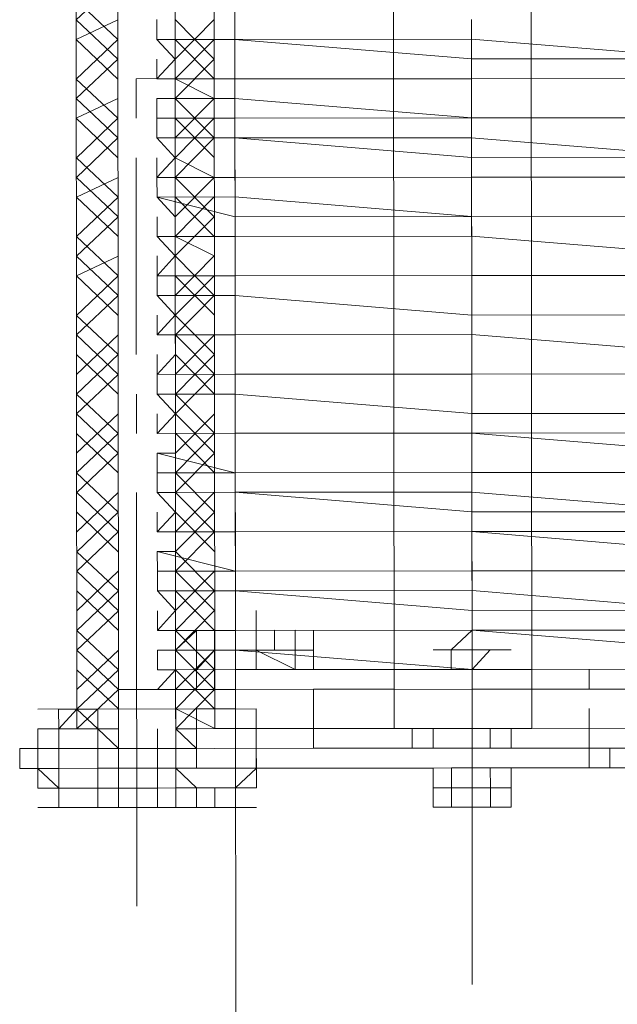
# Model space of a CAD drawing. Header units: inches. Extents: x -5850 to 5646, y 8947 to 13007.
# Tile 134 of 256: x -4227 to -4214, y 10810 to 10831. Entities that reach past the tile are written whole.
import ezdxf

# ---------------------------------------------------------------- set-up
doc = ezdxf.new("R2010")
doc.units = ezdxf.units.IN
doc.header["$MEASUREMENT"] = 0
doc.layers.add('at_Entity', color=7, linetype='Continuous')

msp = doc.modelspace()

# ---------------------------------------------------------------- linework, layer by layer
at = {"layer": 'at_Entity', "color": 7, "lineweight": 20}
for p, q in [((-4221.87, 10560.973), (-4222.555, 11328.048)), ((-4225.499, 10815.678), (-4225.524, 10843.555)), ((-4222.543, 10815.681), (-4222.568, 10843.557)), ((-4222.097, 10815.681), (-4222.122, 10843.558)), ((-4218.696, 10815.684), (-4218.721, 10843.561)), ((-4215.765, 10843.563), (-4215.74, 10815.687)), ((-4224.607, 10816.521), (-4224.63, 10842.29)), ((-4224.607, 10816.521), (-4224.63, 10842.29)), ((-4223.404, 10842.291), (-4223.381, 10816.522)), ((-4223.404, 10842.291), (-4223.381, 10816.522)), ((-4223.783, 10830.463), (-4223.784, 10830.887)), ((-4223.393, 10830.887), (-4223.393, 10830.463)), ((-4223.783, 10830.463), (-4222.111, 10830.464)), ((-4222.111, 10830.464), (-4223.783, 10830.463)), ((-4223.393, 10830.463), (-4223.783, 10830.463)), ((-4223.783, 10830.463), (-4223.393, 10830.039)), ((-4217.036, 10830.469), (-4222.111, 10830.464)), ((-4222.111, 10830.464), (-4217.036, 10830.045)), ((-4217.036, 10830.469), (-4211.961, 10830.05)), ((-4223.783, 10829.615), (-4223.783, 10830.039)), ((-4223.393, 10830.039), (-4223.783, 10829.615)), ((-4211.961, 10830.05), (-4217.036, 10830.045)), ((-4223.783, 10829.615), (-4222.11, 10829.617)), ((-4222.11, 10829.617), (-4223.783, 10829.615)), ((-4223.783, 10829.615), (-4223.392, 10829.615)), ((-4223.392, 10829.615), (-4223.392, 10829.197)), ((-4222.11, 10829.617), (-4217.035, 10829.621)), ((-4217.035, 10829.621), (-4222.11, 10829.617)), ((-4217.035, 10829.621), (-4211.961, 10829.626)), ((-4211.961, 10829.626), (-4217.035, 10829.621)), ((-4223.782, 10829.197), (-4222.109, 10829.198)), ((-4223.782, 10829.197), (-4223.782, 10828.773)), ((-4223.392, 10829.197), (-4223.782, 10829.197)), ((-4222.109, 10829.198), (-4217.034, 10828.779)), ((-4223.782, 10828.773), (-4222.109, 10828.775)), ((-4223.782, 10828.349), (-4223.782, 10828.773)), ((-4223.782, 10828.773), (-4223.392, 10828.773)), ((-4223.392, 10828.773), (-4223.391, 10828.35)), ((-4217.034, 10828.779), (-4222.109, 10828.775)), ((-4217.034, 10828.779), (-4211.96, 10828.784)), ((-4211.96, 10828.784), (-4217.034, 10828.779)), ((-4222.109, 10828.351), (-4223.782, 10828.349)), ((-4223.782, 10828.349), (-4222.109, 10828.351)), ((-4223.391, 10828.35), (-4223.782, 10828.349)), ((-4223.782, 10828.349), (-4223.391, 10827.926)), ((-4222.109, 10828.351), (-4217.034, 10828.355)), ((-4217.034, 10827.932), (-4222.109, 10828.351)), ((-4217.034, 10828.355), (-4211.959, 10827.936)), ((-4223.391, 10827.926), (-4223.781, 10827.502)), ((-4223.781, 10827.502), (-4223.781, 10827.925)), ((-4217.034, 10827.932), (-4211.959, 10827.936)), ((-4223.781, 10827.502), (-4222.108, 10827.503)), ((-4222.108, 10827.503), (-4223.781, 10827.502)), ((-4223.78, 10827.083), (-4223.781, 10827.502)), ((-4223.781, 10827.502), (-4223.39, 10827.502)), ((-4223.39, 10827.502), (-4223.39, 10827.084)), ((-4222.108, 10827.503), (-4217.033, 10827.508)), ((-4217.033, 10827.508), (-4222.108, 10827.503)), ((-4217.033, 10827.508), (-4211.959, 10827.512)), ((-4211.959, 10827.512), (-4217.033, 10827.508)), ((-4222.108, 10827.085), (-4223.78, 10827.083)), ((-4223.39, 10827.084), (-4223.78, 10827.083)), ((-4223.78, 10827.083), (-4222.107, 10826.661)), ((-4223.78, 10827.083), (-4223.39, 10826.66)), ((-4222.108, 10827.085), (-4217.033, 10826.666)), ((-4223.78, 10826.236), (-4223.78, 10826.66)), ((-4223.39, 10826.66), (-4223.389, 10826.236)), ((-4222.107, 10826.661), (-4217.033, 10826.666)), ((-4217.033, 10826.666), (-4211.958, 10826.67)), ((-4211.958, 10826.67), (-4217.033, 10826.666)), ((-4223.78, 10826.236), (-4222.107, 10826.237)), ((-4222.107, 10826.237), (-4223.78, 10826.236)), ((-4223.389, 10826.236), (-4223.78, 10826.236)), ((-4223.78, 10826.236), (-4223.389, 10825.818)), ((-4222.107, 10826.237), (-4217.032, 10826.242)), ((-4217.032, 10826.242), (-4222.107, 10826.237)), ((-4217.032, 10826.242), (-4211.957, 10825.828)), ((-4211.957, 10825.828), (-4217.032, 10826.242)), ((-4223.779, 10825.394), (-4223.779, 10825.818)), ((-4223.389, 10825.818), (-4223.779, 10825.394)), ((-4223.779, 10825.394), (-4222.106, 10825.395)), ((-4222.106, 10825.395), (-4223.779, 10825.394)), ((-4223.779, 10824.97), (-4223.779, 10825.394)), ((-4223.779, 10825.394), (-4223.389, 10825.394)), ((-4223.389, 10825.394), (-4223.388, 10824.97)), ((-4222.106, 10825.395), (-4217.031, 10825.4)), ((-4222.106, 10825.395), (-4217.031, 10825.4)), ((-4217.031, 10825.4), (-4211.957, 10825.404)), ((-4211.957, 10825.404), (-4217.031, 10825.4)), ((-4223.779, 10824.97), (-4222.106, 10824.971)), ((-4222.106, 10824.971), (-4223.779, 10824.97)), ((-4223.388, 10824.97), (-4223.779, 10824.97)), ((-4223.779, 10824.97), (-4223.388, 10824.547)), ((-4222.106, 10824.971), (-4217.031, 10824.552)), ((-4222.106, 10824.971), (-4217.031, 10824.552)), ((-4223.388, 10824.547), (-4223.778, 10824.128)), ((-4223.778, 10824.128), (-4223.778, 10824.546)), ((-4217.031, 10824.552), (-4211.956, 10824.557)), ((-4211.956, 10824.557), (-4217.031, 10824.552)), ((-4223.778, 10824.128), (-4222.105, 10824.129)), ((-4222.105, 10824.129), (-4223.778, 10824.128)), ((-4223.778, 10824.128), (-4223.387, 10824.128)), ((-4223.387, 10824.128), (-4223.387, 10823.704)), ((-4222.105, 10824.129), (-4217.03, 10824.134)), ((-4217.03, 10824.134), (-4222.105, 10824.129)), ((-4217.03, 10824.134), (-4211.955, 10823.715)), ((-4211.955, 10823.715), (-4217.03, 10824.134)), ((-4223.777, 10823.28), (-4223.777, 10823.704)), ((-4223.387, 10823.704), (-4223.777, 10823.28)), ((-4223.777, 10823.28), (-4222.104, 10823.282)), ((-4222.104, 10823.282), (-4223.777, 10823.28)), ((-4223.777, 10823.28), (-4223.387, 10823.281)), ((-4223.777, 10822.857), (-4223.777, 10823.28)), ((-4223.387, 10823.281), (-4223.386, 10822.857)), ((-4222.104, 10823.282), (-4217.03, 10823.286)), ((-4222.104, 10823.282), (-4217.03, 10823.286)), ((-4217.03, 10823.286), (-4211.955, 10823.291)), ((-4211.955, 10823.291), (-4217.03, 10823.286)), ((-4223.777, 10822.857), (-4222.104, 10822.858)), ((-4222.104, 10822.858), (-4223.777, 10822.857)), ((-4223.386, 10822.857), (-4223.777, 10822.857)), ((-4223.777, 10822.857), (-4223.386, 10822.433)), ((-4222.104, 10822.858), (-4217.029, 10822.439)), ((-4222.104, 10822.858), (-4217.029, 10822.439)), ((-4223.776, 10822.014), (-4223.776, 10822.433)), ((-4223.386, 10822.433), (-4223.776, 10822.014)), ((-4217.029, 10822.439), (-4211.954, 10822.443)), ((-4211.954, 10822.443), (-4217.029, 10822.439)), ((-4223.776, 10822.014), (-4222.103, 10822.016)), ((-4222.103, 10822.016), (-4223.776, 10822.014)), ((-4223.776, 10822.014), (-4223.386, 10822.015)), ((-4223.386, 10822.015), (-4223.385, 10821.591)), ((-4222.103, 10822.016), (-4217.028, 10822.021)), ((-4222.103, 10822.016), (-4217.028, 10822.021)), ((-4211.954, 10822.025), (-4217.028, 10822.021)), ((-4217.028, 10822.021), (-4211.954, 10821.601)), ((-4223.776, 10821.591), (-4222.102, 10821.168)), ((-4223.776, 10821.591), (-4223.775, 10821.167)), ((-4223.385, 10821.591), (-4223.776, 10821.591)), ((-4222.102, 10821.168), (-4223.775, 10821.167)), ((-4223.775, 10820.749), (-4223.775, 10821.167)), ((-4223.775, 10821.167), (-4223.385, 10821.167)), ((-4223.385, 10821.167), (-4223.384, 10820.749)), ((-4222.102, 10821.168), (-4217.028, 10821.173)), ((-4222.102, 10821.168), (-4217.028, 10821.173)), ((-4217.028, 10821.173), (-4211.953, 10821.177)), ((-4211.953, 10821.177), (-4217.028, 10821.173)), ((-4223.775, 10820.749), (-4222.102, 10820.75)), ((-4222.102, 10820.75), (-4223.775, 10820.749)), ((-4223.384, 10820.749), (-4223.775, 10820.749)), ((-4223.775, 10820.749), (-4223.384, 10820.325)), ((-4222.102, 10820.75), (-4217.027, 10820.755)), ((-4222.102, 10820.75), (-4217.027, 10820.331)), ((-4217.027, 10820.755), (-4211.952, 10820.335)), ((-4223.774, 10819.901), (-4223.774, 10820.325)), ((-4223.384, 10820.325), (-4223.774, 10819.901)), ((-4211.952, 10820.335), (-4217.027, 10820.331)), ((-4223.774, 10819.901), (-4222.101, 10819.903)), ((-4222.101, 10819.903), (-4223.774, 10819.901)), ((-4223.774, 10819.901), (-4223.384, 10819.901)), ((-4223.384, 10819.901), (-4223.383, 10819.478)), ((-4222.101, 10819.903), (-4217.027, 10819.907)), ((-4217.027, 10819.907), (-4222.101, 10819.903)), ((-4211.952, 10819.912), (-4217.027, 10819.907)), ((-4217.027, 10819.907), (-4211.952, 10819.488)), ((-4223.383, 10819.478), (-4223.774, 10819.477)), ((-4223.774, 10819.477), (-4222.1, 10819.06)), ((-4223.774, 10819.477), (-4223.773, 10819.059)), ((-4222.1, 10819.06), (-4223.773, 10819.059)), ((-4223.773, 10818.635), (-4223.773, 10819.059)), ((-4223.773, 10819.059), (-4223.383, 10819.059)), ((-4223.383, 10819.059), (-4223.383, 10818.636)), ((-4222.1, 10819.06), (-4217.026, 10819.065)), ((-4217.026, 10819.065), (-4222.1, 10819.06)), ((-4217.026, 10819.065), (-4211.951, 10819.07)), ((-4211.951, 10819.07), (-4217.026, 10819.065)), ((-4223.773, 10818.635), (-4222.1, 10818.637)), ((-4222.1, 10818.637), (-4223.773, 10818.635)), ((-4223.383, 10818.636), (-4223.773, 10818.635)), ((-4223.773, 10818.635), (-4223.382, 10818.212)), ((-4222.1, 10818.637), (-4217.025, 10818.641)), ((-4222.1, 10818.637), (-4217.025, 10818.217)), ((-4217.025, 10818.641), (-4211.951, 10818.222)), ((-4223.772, 10817.788), (-4223.773, 10818.211)), ((-4223.382, 10818.212), (-4223.772, 10817.788)), ((-4221.653, 10817.789), (-4221.653, 10818.213)), ((-4221.653, 10817.789), (-4221.653, 10818.213)), ((-4221.653, 10817.789), (-4221.653, 10818.213)), ((-4211.951, 10818.222), (-4217.025, 10818.217)), ((-4223.772, 10817.788), (-4222.099, 10817.789)), ((-4223.772, 10817.788), (-4222.936, 10817.788)), ((-4223.772, 10817.788), (-4223.382, 10817.788)), ((-4223.382, 10817.788), (-4223.381, 10817.364)), ((-4223.381, 10817.364), (-4222.936, 10817.788)), ((-4222.936, 10817.788), (-4222.545, 10817.789)), ((-4222.099, 10817.789), (-4222.545, 10817.789)), ((-4222.545, 10817.789), (-4222.545, 10817.365)), ((-4222.545, 10817.365), (-4222.545, 10817.789)), ((-4222.099, 10817.789), (-4217.025, 10817.794)), ((-4220.817, 10817.79), (-4222.099, 10817.789)), ((-4221.653, 10817.789), (-4217.025, 10817.794)), ((-4220.817, 10817.79), (-4221.653, 10817.789)), ((-4221.653, 10817.366), (-4221.653, 10817.789)), ((-4221.653, 10817.789), (-4221.653, 10817.366)), ((-4221.653, 10817.366), (-4221.653, 10817.789)), ((-4221.653, 10817.366), (-4221.653, 10817.789)), ((-4221.653, 10817.366), (-4221.653, 10817.789)), ((-4220.816, 10817.366), (-4220.817, 10817.79)), ((-4220.817, 10817.79), (-4220.816, 10816.948)), ((-4220.816, 10817.366), (-4220.817, 10817.79)), ((-4220.816, 10817.366), (-4220.817, 10817.79)), ((-4220.816, 10817.366), (-4220.817, 10817.79)), ((-4220.817, 10817.79), (-4220.816, 10817.366)), ((-4220.816, 10817.366), (-4220.817, 10817.79)), ((-4220.426, 10817.791), (-4220.426, 10816.949)), ((-4220.426, 10817.791), (-4220.426, 10817.367)), ((-4217.47, 10817.369), (-4217.025, 10817.794)), ((-4211.95, 10817.798), (-4217.025, 10817.794)), ((-4217.025, 10817.794), (-4211.95, 10817.374)), ((-4217.025, 10817.794), (-4217.024, 10817.37)), ((-4223.772, 10817.364), (-4222.935, 10817.365)), ((-4223.772, 10817.364), (-4223.771, 10816.946)), ((-4223.381, 10817.364), (-4223.772, 10817.364)), ((-4222.935, 10817.365), (-4223.381, 10817.364)), ((-4222.935, 10817.365), (-4222.935, 10816.522)), ((-4222.935, 10816.522), (-4222.935, 10817.365)), ((-4222.935, 10817.365), (-4222.935, 10816.946)), ((-4222.545, 10817.365), (-4222.935, 10816.946)), ((-4222.545, 10817.365), (-4222.544, 10816.523)), ((-4222.544, 10816.523), (-4222.545, 10817.365)), ((-4222.545, 10817.365), (-4222.099, 10817.365)), ((-4222.099, 10817.365), (-4217.024, 10816.952)), ((-4220.816, 10816.948), (-4221.653, 10817.366)), ((-4221.653, 10817.366), (-4220.816, 10817.366)), ((-4221.653, 10817.366), (-4221.262, 10817.366)), ((-4221.262, 10817.366), (-4221.653, 10817.366)), ((-4217.47, 10816.951), (-4217.47, 10817.369)), ((-4217.024, 10817.37), (-4216.634, 10817.37)), ((-4216.634, 10817.37), (-4217.024, 10816.952)), ((-4224.607, 10816.521), (-4224.608, 10816.945)), ((-4224.607, 10816.521), (-4224.608, 10816.945)), ((-4224.607, 10816.521), (-4224.608, 10816.945)), ((-4224.607, 10816.521), (-4224.608, 10816.945)), ((-4224.607, 10816.521), (-4224.608, 10816.945)), ((-4223.771, 10816.946), (-4222.098, 10816.947)), ((-4223.771, 10816.946), (-4223.381, 10816.946)), ((-4223.381, 10816.946), (-4223.771, 10816.522)), ((-4223.381, 10816.522), (-4223.381, 10816.946)), ((-4223.381, 10816.522), (-4223.381, 10816.946)), ((-4223.381, 10816.522), (-4223.381, 10816.946)), ((-4223.381, 10816.522), (-4223.381, 10816.946)), ((-4223.381, 10816.522), (-4223.381, 10816.946)), ((-4223.381, 10816.522), (-4223.381, 10816.946)), ((-4217.024, 10816.952), (-4222.098, 10816.947)), ((-4222.098, 10816.523), (-4222.098, 10816.947)), ((-4217.024, 10816.952), (-4217.47, 10816.951)), ((-4211.949, 10816.956), (-4217.024, 10816.952)), ((-4217.024, 10816.952), (-4215.741, 10816.953)), ((-4215.741, 10816.953), (-4211.949, 10816.956)), ((-4224.607, 10816.521), (-4223.381, 10816.522)), ((-4223.381, 10816.522), (-4224.607, 10816.521)), ((-4224.607, 10815.679), (-4224.607, 10816.521)), ((-4224.607, 10816.521), (-4224.607, 10815.679)), ((-4224.607, 10815.679), (-4224.607, 10816.521)), ((-4223.771, 10816.522), (-4222.098, 10816.523)), ((-4223.381, 10816.522), (-4223.38, 10815.68)), ((-4223.38, 10815.256), (-4223.381, 10816.522)), ((-4223.381, 10816.522), (-4223.38, 10815.68)), ((-4222.098, 10816.523), (-4217.024, 10816.528)), ((-4222.097, 10815.681), (-4222.098, 10816.523)), ((-4220.425, 10816.525), (-4218.696, 10816.526)), ((-4218.696, 10816.526), (-4220.425, 10816.525)), ((-4220.424, 10815.259), (-4220.425, 10816.525)), ((-4217.024, 10816.528), (-4211.949, 10816.532)), ((-4214.514, 10816.53), (-4215.741, 10816.529)), ((-4214.514, 10816.53), (-4215.741, 10816.529)), ((-4225.499, 10816.102), (-4225.89, 10816.102)), ((-4225.89, 10816.102), (-4225.889, 10815.678)), ((-4225.889, 10815.678), (-4225.89, 10816.102)), ((-4225.499, 10815.678), (-4225.499, 10816.102)), ((-4225.053, 10815.679), (-4225.053, 10816.102)), ((-4225.053, 10815.679), (-4225.053, 10816.102)), ((-4223.38, 10815.68), (-4223.38, 10816.104)), ((-4222.098, 10816.105), (-4222.544, 10816.105)), ((-4222.097, 10815.681), (-4222.098, 10816.105)), ((-4222.097, 10815.681), (-4222.098, 10816.105)), ((-4221.651, 10815.682), (-4221.652, 10816.105)), ((-4226.335, 10815.677), (-4225.889, 10815.678)), ((-4226.335, 10815.254), (-4226.335, 10815.677)), ((-4225.889, 10815.254), (-4225.889, 10815.678)), ((-4225.499, 10815.678), (-4225.889, 10815.678)), ((-4225.889, 10815.678), (-4225.889, 10814.83)), ((-4225.889, 10814.83), (-4225.889, 10815.678)), ((-4225.053, 10815.679), (-4225.499, 10815.678)), ((-4225.052, 10815.255), (-4225.053, 10815.679)), ((-4225.052, 10815.255), (-4225.053, 10815.679)), ((-4224.607, 10815.679), (-4225.053, 10815.679)), ((-4224.606, 10815.255), (-4224.607, 10815.679)), ((-4224.606, 10815.255), (-4224.607, 10815.679)), ((-4224.607, 10815.679), (-4224.606, 10815.255)), ((-4223.77, 10815.256), (-4223.77, 10815.68)), ((-4223.38, 10815.256), (-4223.38, 10815.68)), ((-4223.38, 10815.256), (-4223.38, 10815.68)), ((-4222.934, 10815.68), (-4223.38, 10815.68)), ((-4223.38, 10815.256), (-4223.38, 10815.68)), ((-4222.543, 10815.681), (-4222.934, 10815.68)), ((-4222.934, 10815.68), (-4222.933, 10815.257)), ((-4222.097, 10815.681), (-4222.543, 10815.681)), ((-4217.023, 10815.686), (-4222.097, 10815.681)), ((-4221.651, 10815.682), (-4222.097, 10815.681)), ((-4222.097, 10814.834), (-4222.097, 10815.681)), ((-4221.651, 10815.258), (-4221.651, 10815.682)), ((-4221.651, 10815.258), (-4221.651, 10815.682)), ((-4221.651, 10815.682), (-4221.651, 10815.258)), ((-4220.424, 10815.683), (-4218.305, 10815.685)), ((-4218.696, 10815.684), (-4216.186, 10815.686)), ((-4218.305, 10815.685), (-4218.305, 10815.261)), ((-4217.859, 10815.261), (-4217.859, 10815.685)), ((-4217.859, 10815.261), (-4217.859, 10815.685)), ((-4211.948, 10815.69), (-4217.023, 10815.686)), ((-4216.632, 10815.262), (-4216.632, 10815.686)), ((-4216.632, 10815.262), (-4216.632, 10815.686)), ((-4216.632, 10815.262), (-4216.632, 10815.686)), ((-4214.513, 10815.688), (-4216.186, 10815.686)), ((-4215.74, 10815.687), (-4216.186, 10815.686)), ((-4216.186, 10815.263), (-4216.186, 10815.686)), ((-4226.335, 10815.254), (-4226.725, 10815.253)), ((-4226.725, 10815.253), (-4226.725, 10814.829)), ((-4225.889, 10815.254), (-4226.335, 10815.254)), ((-4226.335, 10815.254), (-4226.335, 10814.83)), ((-4226.335, 10814.83), (-4226.335, 10815.254)), ((-4226.335, 10814.83), (-4226.335, 10815.254)), ((-4225.889, 10815.254), (-4226.335, 10815.254)), ((-4226.335, 10815.254), (-4226.335, 10814.83)), ((-4225.052, 10815.255), (-4225.889, 10815.254)), ((-4225.889, 10814.83), (-4225.889, 10815.254)), ((-4225.889, 10815.254), (-4225.889, 10814.83)), ((-4225.052, 10815.255), (-4224.606, 10815.255)), ((-4224.606, 10815.255), (-4225.052, 10815.255)), ((-4225.052, 10814.831), (-4225.052, 10815.255)), ((-4224.606, 10815.255), (-4225.052, 10815.255)), ((-4224.606, 10815.255), (-4223.77, 10815.256)), ((-4224.606, 10814.831), (-4224.606, 10815.255)), ((-4224.606, 10815.255), (-4224.606, 10814.831)), ((-4223.77, 10815.256), (-4223.769, 10814.832)), ((-4223.77, 10815.256), (-4223.769, 10814.832)), ((-4223.38, 10815.256), (-4223.77, 10815.256)), ((-4222.933, 10815.257), (-4223.38, 10815.256)), ((-4222.933, 10815.257), (-4223.38, 10815.256)), ((-4217.859, 10815.261), (-4222.933, 10815.257)), ((-4222.543, 10815.257), (-4217.469, 10815.261)), ((-4222.097, 10814.834), (-4222.097, 10815.257)), ((-4221.65, 10814.834), (-4221.651, 10815.258)), ((-4221.65, 10814.834), (-4221.651, 10815.258)), ((-4221.65, 10814.41), (-4221.651, 10815.258)), ((-4221.651, 10815.258), (-4221.65, 10814.834)), ((-4220.424, 10815.259), (-4217.859, 10815.261)), ((-4218.305, 10815.261), (-4216.186, 10815.263)), ((-4217.859, 10815.261), (-4217.022, 10815.262)), ((-4217.469, 10815.261), (-4217.859, 10815.261)), ((-4217.469, 10815.261), (-4217.022, 10815.262)), ((-4217.022, 10815.262), (-4214.067, 10815.265)), ((-4214.513, 10815.264), (-4216.632, 10815.262)), ((-4216.186, 10815.263), (-4216.632, 10815.262)), ((-4214.067, 10815.265), (-4211.558, 10815.267)), ((-4226.335, 10814.83), (-4226.725, 10814.829)), ((-4225.889, 10814.83), (-4226.335, 10814.83)), ((-4226.335, 10814.83), (-4225.888, 10814.406)), ((-4225.889, 10814.83), (-4226.335, 10814.83)), ((-4225.052, 10814.831), (-4225.889, 10814.83)), ((-4225.888, 10814.406), (-4225.889, 10814.83)), ((-4223.379, 10814.832), (-4225.052, 10814.831)), ((-4225.052, 10814.831), (-4224.606, 10814.831)), ((-4225.052, 10814.831), (-4225.052, 10814.407)), ((-4223.379, 10814.832), (-4223.769, 10814.832)), ((-4222.933, 10814.833), (-4223.379, 10814.832)), ((-4223.379, 10814.832), (-4222.933, 10814.409)), ((-4223.379, 10814.409), (-4223.379, 10814.832)), ((-4217.858, 10814.837), (-4222.933, 10814.833)), ((-4222.543, 10814.833), (-4217.468, 10814.838)), ((-4221.65, 10814.834), (-4222.097, 10814.834)), ((-4222.096, 10814.41), (-4221.65, 10814.834)), ((-4216.632, 10814.838), (-4217.858, 10814.837)), ((-4217.858, 10814.837), (-4217.858, 10814.414)), ((-4217.468, 10814.838), (-4216.632, 10814.838)), ((-4217.468, 10814.414), (-4217.468, 10814.838)), ((-4217.022, 10814.414), (-4217.022, 10814.838)), ((-4216.632, 10814.838), (-4214.067, 10814.841)), ((-4216.186, 10814.839), (-4216.632, 10814.838)), ((-4216.631, 10814.415), (-4216.632, 10814.838)), ((-4216.186, 10814.839), (-4216.185, 10814.415)), ((-4216.185, 10814.415), (-4216.186, 10814.839)), ((-4216.185, 10814.415), (-4216.186, 10814.839)), ((-4216.185, 10814.415), (-4216.186, 10814.839)), ((-4214.067, 10814.841), (-4211.557, 10814.843)), ((-4225.498, 10814.407), (-4225.888, 10814.406)), ((-4225.888, 10814.406), (-4225.888, 10813.988)), ((-4225.498, 10814.407), (-4224.606, 10814.408)), ((-4225.052, 10814.407), (-4224.606, 10814.408)), ((-4225.052, 10814.407), (-4224.215, 10814.408)), ((-4225.051, 10813.989), (-4225.052, 10814.407)), ((-4223.379, 10814.409), (-4224.606, 10814.408)), ((-4224.606, 10814.408), (-4224.215, 10814.408)), ((-4223.769, 10814.408), (-4224.606, 10814.408)), ((-4224.606, 10814.408), (-4224.605, 10813.989)), ((-4224.605, 10813.989), (-4224.606, 10814.408)), ((-4224.215, 10814.408), (-4224.606, 10814.408)), ((-4224.215, 10814.408), (-4223.379, 10814.409)), ((-4223.379, 10814.409), (-4224.215, 10814.408)), ((-4224.215, 10814.408), (-4223.769, 10814.408)), ((-4223.769, 10814.408), (-4223.769, 10813.99)), ((-4223.379, 10814.409), (-4222.933, 10814.409)), ((-4223.379, 10814.409), (-4223.378, 10813.99)), ((-4222.933, 10814.409), (-4222.542, 10814.409)), ((-4222.933, 10814.409), (-4222.932, 10813.991)), ((-4222.542, 10814.409), (-4222.096, 10814.41)), ((-4222.096, 10813.992), (-4222.096, 10814.41)), ((-4222.096, 10814.41), (-4221.65, 10814.41)), ((-4216.631, 10814.415), (-4217.858, 10814.414)), ((-4217.858, 10813.995), (-4217.858, 10814.414)), ((-4217.468, 10814.414), (-4217.858, 10814.414)), ((-4217.858, 10814.414), (-4217.468, 10814.414)), ((-4217.468, 10814.414), (-4216.185, 10814.415)), ((-4216.631, 10814.415), (-4217.468, 10814.414)), ((-4217.468, 10814.414), (-4217.022, 10814.414)), ((-4217.468, 10814.414), (-4217.467, 10813.996)), ((-4217.022, 10814.414), (-4216.631, 10814.415)), ((-4217.022, 10814.414), (-4217.021, 10813.996)), ((-4216.631, 10814.415), (-4216.631, 10813.996)), ((-4216.185, 10814.415), (-4216.631, 10814.415)), ((-4216.185, 10814.415), (-4216.185, 10813.997)), ((-4225.888, 10813.988), (-4225.497, 10813.988)), ((-4225.497, 10813.988), (-4225.051, 10813.989)), ((-4223.378, 10813.99), (-4224.605, 10813.989)), ((-4222.932, 10813.991), (-4222.542, 10813.991)), ((-4222.542, 10813.991), (-4222.096, 10813.992)), ((-4216.631, 10813.996), (-4217.858, 10813.995)), ((-4216.185, 10813.997), (-4216.631, 10813.996))]:
    msp.add_line(p, q, dxfattribs=at)
at = {"layer": 'at_Entity', "color": 3, "lineweight": 20}
for p, q in [((-4225.513, 10830.885), (-4224.621, 10831.728)), ((-4225.513, 10831.303), (-4224.62, 10830.462)), ((-4225.513, 10830.885), (-4224.62, 10830.038)), ((-4225.512, 10830.461), (-4224.62, 10830.886)), ((-4223.393, 10830.039), (-4222.557, 10830.888)), ((-4223.393, 10830.887), (-4222.556, 10830.04)), ((-4217.036, 10830.045), (-4217.036, 10830.893)), ((-4225.512, 10830.461), (-4224.619, 10829.614)), ((-4225.511, 10829.614), (-4224.62, 10830.462)), ((-4223.393, 10830.463), (-4222.556, 10829.616)), ((-4223.392, 10829.615), (-4222.557, 10830.464)), ((-4217.036, 10830.469), (-4217.035, 10829.203)), ((-4217.036, 10830.045), (-4217.036, 10830.469)), ((-4225.511, 10829.195), (-4224.62, 10830.038)), ((-4223.392, 10829.197), (-4222.556, 10830.04)), ((-4217.035, 10829.621), (-4217.036, 10830.045)), ((-4225.511, 10829.614), (-4224.618, 10828.772)), ((-4209.842, 10829.628), (-4224.229, 10829.615)), ((-4224.228, 10828.773), (-4224.229, 10829.615)), ((-4223.392, 10829.615), (-4222.556, 10829.198)), ((-4217.034, 10828.779), (-4217.035, 10829.621)), ((-4225.511, 10828.772), (-4224.619, 10829.196)), ((-4225.511, 10829.195), (-4224.618, 10828.349)), ((-4223.392, 10829.197), (-4222.555, 10828.35)), ((-4223.391, 10828.35), (-4222.556, 10829.198)), ((-4225.511, 10828.772), (-4224.618, 10827.925)), ((-4225.51, 10827.924), (-4224.618, 10828.772)), ((-4223.392, 10828.773), (-4222.554, 10827.927)), ((-4223.391, 10827.926), (-4222.555, 10828.774)), ((-4217.034, 10828.779), (-4217.034, 10828.355)), ((-4225.509, 10827.5), (-4224.618, 10828.349)), ((-4223.39, 10827.502), (-4222.555, 10828.35)), ((-4217.034, 10828.355), (-4217.03, 10824.134)), ((-4217.033, 10827.508), (-4217.034, 10828.355)), ((-4225.51, 10827.924), (-4224.617, 10827.083)), ((-4224.224, 10823.704), (-4224.227, 10827.925)), ((-4223.391, 10827.926), (-4222.554, 10827.503)), ((-4217.033, 10827.508), (-4217.034, 10827.932)), ((-4225.509, 10827.082), (-4224.617, 10827.501)), ((-4225.509, 10827.5), (-4224.617, 10826.659)), ((-4223.39, 10826.66), (-4222.554, 10827.503)), ((-4223.39, 10827.502), (-4222.553, 10826.661)), ((-4217.033, 10827.508), (-4217.033, 10826.666)), ((-4217.033, 10827.508), (-4217.033, 10827.089)), ((-4225.509, 10827.082), (-4224.616, 10826.235)), ((-4225.508, 10826.234), (-4224.617, 10827.083)), ((-4223.39, 10827.084), (-4222.553, 10826.237)), ((-4223.389, 10826.236), (-4222.554, 10827.085)), ((-4217.033, 10826.666), (-4217.033, 10827.089)), ((-4217.033, 10827.089), (-4217.033, 10826.666)), ((-4225.508, 10825.816), (-4224.617, 10826.659)), ((-4223.389, 10825.818), (-4222.553, 10826.661)), ((-4217.033, 10826.666), (-4217.032, 10826.242)), ((-4225.508, 10826.234), (-4224.615, 10825.393)), ((-4223.389, 10826.236), (-4222.552, 10825.819)), ((-4217.032, 10826.242), (-4217.031, 10825.4)), ((-4225.508, 10825.392), (-4224.616, 10825.817)), ((-4225.508, 10825.816), (-4224.615, 10824.969)), ((-4223.389, 10825.818), (-4222.552, 10824.971)), ((-4223.388, 10824.97), (-4222.552, 10825.819)), ((-4217.031, 10825.4), (-4217.032, 10825.824)), ((-4225.508, 10825.392), (-4224.615, 10824.545)), ((-4225.507, 10824.545), (-4224.615, 10825.393)), ((-4223.389, 10825.394), (-4222.551, 10824.547)), ((-4223.388, 10824.547), (-4222.552, 10825.395)), ((-4217.031, 10825.4), (-4217.031, 10824.552)), ((-4225.506, 10824.126), (-4224.615, 10824.969)), ((-4223.387, 10824.128), (-4222.552, 10824.971)), ((-4217.031, 10824.552), (-4217.031, 10824.976)), ((-4225.507, 10824.545), (-4224.614, 10823.703)), ((-4223.388, 10824.547), (-4222.551, 10823.705)), ((-4217.03, 10824.134), (-4217.031, 10824.552)), ((-4217.03, 10824.134), (-4217.031, 10824.552)), ((-4217.031, 10824.552), (-4217.03, 10824.134)), ((-4225.506, 10823.279), (-4224.614, 10824.127)), ((-4225.506, 10824.126), (-4224.613, 10823.28)), ((-4223.387, 10823.281), (-4222.551, 10824.129)), ((-4223.387, 10824.128), (-4222.55, 10823.281)), ((-4217.03, 10824.134), (-4217.03, 10823.286)), ((-4225.506, 10823.703), (-4224.613, 10822.856)), ((-4225.505, 10822.855), (-4224.614, 10823.703)), ((-4223.387, 10823.704), (-4222.55, 10822.858)), ((-4223.386, 10822.857), (-4222.551, 10823.705)), ((-4217.03, 10823.286), (-4217.03, 10823.71)), ((-4225.505, 10822.431), (-4224.613, 10823.28)), ((-4223.386, 10822.433), (-4222.55, 10823.281)), ((-4217.03, 10823.286), (-4217.029, 10822.439)), ((-4217.03, 10823.286), (-4217.029, 10822.439)), ((-4225.505, 10822.855), (-4224.612, 10822.014)), ((-4224.222, 10822.014), (-4224.223, 10822.856)), ((-4223.386, 10822.857), (-4222.549, 10822.016)), ((-4217.029, 10822.439), (-4217.029, 10822.863)), ((-4217.029, 10822.439), (-4217.029, 10822.863)), ((-4225.505, 10822.431), (-4224.612, 10821.59)), ((-4225.504, 10821.589), (-4224.613, 10822.432)), ((-4223.386, 10822.433), (-4222.549, 10821.592)), ((-4223.385, 10821.591), (-4222.549, 10822.434)), ((-4217.029, 10822.439), (-4217.028, 10822.021)), ((-4217.029, 10822.439), (-4217.028, 10822.021)), ((-4217.028, 10822.021), (-4217.029, 10822.439)), ((-4225.505, 10822.013), (-4224.612, 10821.166)), ((-4225.504, 10821.165), (-4224.612, 10822.014)), ((-4223.386, 10822.015), (-4222.548, 10821.168)), ((-4223.385, 10821.167), (-4222.549, 10822.016)), ((-4217.028, 10822.021), (-4217.028, 10821.173)), ((-4225.503, 10820.747), (-4224.612, 10821.59)), ((-4223.384, 10820.749), (-4222.549, 10821.592)), ((-4217.028, 10821.173), (-4217.028, 10821.597)), ((-4225.504, 10821.165), (-4224.611, 10820.324)), ((-4223.385, 10821.167), (-4222.548, 10820.326)), ((-4217.028, 10821.173), (-4217.027, 10820.755)), ((-4217.028, 10821.173), (-4217.024, 10817.37)), ((-4225.503, 10819.899), (-4224.611, 10820.748)), ((-4225.503, 10820.747), (-4224.61, 10819.9)), ((-4224.217, 10816.521), (-4224.221, 10820.748)), ((-4223.384, 10819.901), (-4222.548, 10820.75)), ((-4223.384, 10820.749), (-4222.547, 10819.902)), ((-4217.027, 10820.755), (-4217.027, 10820.331)), ((-4225.503, 10820.323), (-4224.61, 10819.476)), ((-4225.502, 10819.476), (-4224.611, 10820.324)), ((-4223.384, 10820.325), (-4222.547, 10819.478)), ((-4223.383, 10819.478), (-4222.548, 10820.326)), ((-4217.027, 10820.331), (-4217.027, 10819.907)), ((-4217.027, 10819.907), (-4217.027, 10820.331)), ((-4225.502, 10819.057), (-4224.61, 10819.9)), ((-4223.383, 10819.059), (-4222.547, 10819.902)), ((-4217.027, 10819.907), (-4217.026, 10819.483)), ((-4225.502, 10819.476), (-4224.609, 10818.634)), ((-4223.383, 10819.478), (-4222.546, 10818.636)), ((-4217.026, 10819.065), (-4217.026, 10819.483)), ((-4217.026, 10819.483), (-4217.026, 10819.065)), ((-4225.502, 10819.057), (-4224.609, 10818.211)), ((-4225.501, 10818.21), (-4224.61, 10819.058)), ((-4223.383, 10819.059), (-4222.546, 10818.212)), ((-4223.382, 10818.212), (-4222.546, 10819.06)), ((-4217.026, 10819.065), (-4217.025, 10818.641)), ((-4225.502, 10818.634), (-4224.609, 10817.787)), ((-4225.501, 10817.786), (-4224.609, 10818.634)), ((-4223.383, 10818.636), (-4222.545, 10817.789)), ((-4223.382, 10817.788), (-4222.546, 10818.636)), ((-4217.025, 10818.641), (-4217.025, 10818.217)), ((-4217.025, 10818.217), (-4217.025, 10818.641)), ((-4225.5, 10817.362), (-4224.609, 10818.211)), ((-4223.381, 10817.364), (-4222.546, 10818.212)), ((-4221.653, 10817.789), (-4221.653, 10818.213)), ((-4217.025, 10817.794), (-4217.025, 10818.217)), ((-4217.025, 10818.217), (-4217.025, 10817.794)), ((-4217.025, 10817.794), (-4217.025, 10818.217)), ((-4225.501, 10817.786), (-4224.608, 10816.945)), ((-4223.382, 10817.788), (-4222.545, 10816.947)), ((-4222.936, 10817.788), (-4222.935, 10816.946)), ((-4221.653, 10817.789), (-4221.263, 10817.79)), ((-4221.653, 10817.789), (-4221.652, 10816.947)), ((-4221.653, 10817.366), (-4221.653, 10817.789)), ((-4221.653, 10817.366), (-4221.653, 10817.789)), ((-4221.263, 10817.79), (-4221.262, 10817.366)), ((-4220.817, 10817.79), (-4220.816, 10816.948)), ((-4217.024, 10816.952), (-4217.025, 10817.794)), ((-4225.5, 10816.52), (-4224.608, 10817.363)), ((-4225.5, 10817.362), (-4224.607, 10816.521)), ((-4223.381, 10816.522), (-4222.545, 10817.365)), ((-4223.381, 10817.364), (-4222.545, 10817.365)), ((-4223.381, 10817.364), (-4222.544, 10816.523)), ((-4222.099, 10817.365), (-4220.426, 10817.367)), ((-4217.861, 10817.369), (-4216.188, 10817.371)), ((-4217.024, 10816.952), (-4217.024, 10817.37)), ((-4225.5, 10816.944), (-4224.607, 10816.103)), ((-4225.499, 10816.102), (-4224.608, 10816.945)), ((-4223.381, 10816.522), (-4223.381, 10816.946)), ((-4223.381, 10816.946), (-4222.544, 10816.105)), ((-4223.38, 10816.104), (-4222.545, 10816.947)), ((-4222.935, 10816.946), (-4222.935, 10816.522)), ((-4222.096, 10814.41), (-4222.098, 10816.947)), ((-4217.024, 10816.952), (-4217.024, 10816.528)), ((-4217.024, 10816.952), (-4217.024, 10816.528)), ((-4217.024, 10816.528), (-4217.024, 10816.952)), ((-4214.514, 10816.53), (-4214.515, 10816.954)), ((-4225.499, 10815.678), (-4224.607, 10816.521)), ((-4224.607, 10816.521), (-4224.607, 10815.679)), ((-4224.216, 10815.255), (-4224.217, 10816.521)), ((-4223.381, 10816.522), (-4223.38, 10815.68)), ((-4223.38, 10815.68), (-4222.544, 10816.523)), ((-4217.024, 10816.528), (-4217.023, 10816.11)), ((-4217.024, 10816.528), (-4217.023, 10816.11)), ((-4217.024, 10816.528), (-4217.022, 10815.262)), ((-4217.023, 10816.11), (-4217.024, 10816.528)), ((-4217.023, 10816.11), (-4217.024, 10816.528)), ((-4226.336, 10816.101), (-4221.652, 10816.105)), ((-4225.889, 10815.678), (-4225.499, 10816.102)), ((-4225.499, 10816.102), (-4225.053, 10816.102)), ((-4225.499, 10816.102), (-4225.053, 10815.679)), ((-4225.499, 10815.678), (-4225.499, 10816.102)), ((-4225.053, 10816.102), (-4225.053, 10815.679)), ((-4223.38, 10816.104), (-4222.543, 10815.681)), ((-4223.38, 10815.68), (-4223.38, 10816.104)), ((-4222.098, 10816.105), (-4222.934, 10816.104)), ((-4222.934, 10816.104), (-4222.934, 10815.68)), ((-4222.097, 10815.681), (-4222.098, 10816.105)), ((-4217.023, 10815.686), (-4217.023, 10816.11)), ((-4217.023, 10816.11), (-4217.023, 10815.686)), ((-4217.023, 10815.686), (-4217.023, 10816.11)), ((-4217.023, 10815.686), (-4217.023, 10816.11)), ((-4217.023, 10815.686), (-4217.023, 10816.11)), ((-4214.514, 10816.112), (-4214.513, 10815.688)), ((-4214.513, 10815.688), (-4214.514, 10816.112)), ((-4226.335, 10815.677), (-4225.889, 10815.678)), ((-4226.334, 10814.406), (-4226.335, 10815.677)), ((-4225.889, 10815.678), (-4225.888, 10814.406)), ((-4225.053, 10815.679), (-4224.607, 10815.679)), ((-4225.052, 10815.255), (-4225.053, 10815.679)), ((-4225.052, 10815.255), (-4225.053, 10815.679)), ((-4224.606, 10815.255), (-4225.053, 10815.679)), ((-4225.053, 10815.679), (-4225.052, 10815.255)), ((-4225.053, 10815.679), (-4224.607, 10815.679)), ((-4224.607, 10815.679), (-4224.605, 10813.989)), ((-4222.934, 10815.68), (-4223.38, 10815.68)), ((-4223.38, 10815.68), (-4223.379, 10814.409)), ((-4223.38, 10815.68), (-4222.933, 10815.257)), ((-4223.38, 10815.68), (-4223.38, 10815.256)), ((-4222.934, 10815.68), (-4222.543, 10815.681)), ((-4222.933, 10815.257), (-4222.934, 10815.68)), ((-4222.933, 10815.257), (-4222.934, 10815.68)), ((-4221.651, 10815.682), (-4222.097, 10815.681)), ((-4221.65, 10814.41), (-4221.651, 10815.682)), ((-4217.023, 10815.686), (-4217.022, 10814.838)), ((-4217.023, 10815.686), (-4217.021, 10813.996)), ((-4217.022, 10814.838), (-4217.023, 10815.686)), ((-4214.513, 10815.264), (-4214.513, 10815.688)), ((-4225.052, 10814.831), (-4225.052, 10815.255)), ((-4225.052, 10814.831), (-4225.052, 10815.255)), ((-4224.213, 10811.876), (-4224.216, 10815.255)), ((-4222.933, 10814.833), (-4222.933, 10815.257)), ((-4222.933, 10814.833), (-4222.933, 10815.257)), ((-4217.022, 10814.838), (-4217.022, 10815.262)), ((-4214.513, 10814.84), (-4214.513, 10815.264)), ((-4214.067, 10815.265), (-4214.067, 10814.841)), ((-4214.067, 10814.841), (-4214.067, 10815.265)), ((-4224.215, 10814.408), (-4224.216, 10814.832)), ((-4223.769, 10814.408), (-4223.769, 10814.832)), ((-4217.468, 10814.414), (-4217.468, 10814.838)), ((-4217.022, 10814.414), (-4217.022, 10814.838)), ((-4217.022, 10814.414), (-4217.022, 10814.838)), ((-4216.631, 10814.415), (-4216.632, 10814.838)), ((-4214.067, 10814.841), (-4214.513, 10814.84)), ((-4214.067, 10814.841), (-4214.513, 10814.84)), ((-4225.888, 10814.406), (-4226.334, 10814.406)), ((-4225.888, 10813.988), (-4225.888, 10814.406)), ((-4223.379, 10814.409), (-4222.933, 10814.409)), ((-4222.933, 10814.409), (-4222.932, 10813.991)), ((-4222.542, 10813.991), (-4222.542, 10814.409)), ((-4222.096, 10813.992), (-4222.096, 10814.41)), ((-4222.096, 10814.41), (-4221.65, 10814.41)), ((-4217.022, 10814.414), (-4217.018, 10810.193)), ((-4226.334, 10813.988), (-4221.65, 10813.992)), ((-4225.497, 10813.988), (-4225.888, 10813.988)), ((-4224.605, 10813.989), (-4225.497, 10813.988)), ((-4222.932, 10813.991), (-4222.542, 10813.991)), ((-4222.542, 10813.991), (-4222.096, 10813.992))]:
    msp.add_line(p, q, dxfattribs=at)

doc.saveas('drawing.dxf')
